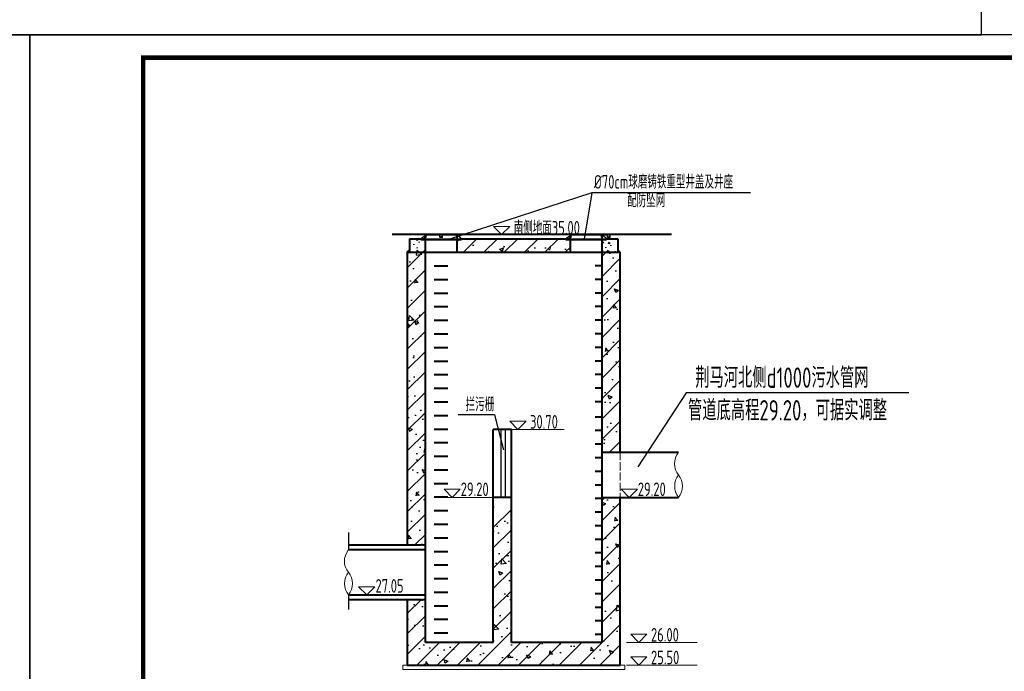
# Model space of a CAD drawing. Header units: millimetres. Extents: x 65530 to 130460, y -103607 to -18875.
# Tile 22 of 75: x 90396 to 92569, y -78464 to -77026. Entities that reach past the tile are written whole.
import ezdxf

# ---------------------------------------------------------------- set-up
doc = ezdxf.new("R2010")
doc.units = ezdxf.units.MM
doc.header["$LTSCALE"] = 0.5
doc.linetypes.add('ACAD_ISO02W100', pattern=[15, 12, -3])
for name, color, linetype, lineweight in [('LAYER3', 7, 'Continuous', 50), ('图层1', 2, 'ACAD_ISO02W100', 18), ('填充', 4, 'Continuous', 25), ('标注线', 4, 'Continuous', 13), ('粗线', 1, 'Continuous', 40), ('细实线', 7, 'Continuous', 25), ('细线', 3, 'Continuous', 25), ('轮廓', 1, 'Continuous', 40)]:
    doc.layers.add(name, color=color, linetype=linetype, lineweight=lineweight)
doc.styles.add('HzTxt', font='tssdeng.shx', dxfattribs={"width": 0.7, "bigfont": 'hztxt.shx'})
pattern_1 = [(45, (0, 7053.27), (-22.45064, 22.45064), [])]
pattern_2 = [(45, (92891.67, -77540.2586), (0.2245064, -0.2245064), [])]
pattern_3 = [(135, (90401.28964, -77540.2318), (-0.2245064, -0.2245064), [])]
pattern_4 = [(45, (92571.6688, -77540.2586), (0.2245064, -0.2245064), [])]
pattern_5 = [(135, (90081.28844, -77540.2318), (-0.2245064, -0.2245064), [])]

msp = doc.modelspace()

# ---------------------------------------------------------------- hatches: boundary and pattern name
at = {"layer": '填充'}
h = msp.add_hatch(dxfattribs=at)
h.set_pattern_fill('ANSI31', color=256, scale=10, style=0)
h.set_pattern_definition(pattern_1)
h.paths.add_polyline_path([(91371.48, -77509.41), (91371.48, -77511.41), (91361.48, -77511.41), (91361.48, -77539.41), (91611.48, -77539.41), (91611.48, -77511.41), (91601.48, -77511.41), (91601.48, -77509.41)])
h = msp.add_hatch(dxfattribs=at)
h.set_pattern_fill('ANSI31', color=256, scale=10, style=0)
h.set_pattern_definition(pattern_1)
h.paths.add_polyline_path([(91251.48, -77534.41), (91291.48, -77534.41), (91291.48, -78185.4), (91286.24, -78185.4), (91284.24, -78183.6), (91282.24, -78185.4), (91251.48, -78185.4)])
h.paths.add_polyline_path([(91681.48, -77534.41), (91721.48, -77534.41), (91721.48, -77969.24), (91681.48, -77985.32)])
h.paths.add_polyline_path([(91396.83, -78104.29), (91276.89, -78104.29), (91276.89, -78049.77), (91396.83, -78049.77)], flags=25)
h.paths.add_polyline_path([(91693.72, -77980.4), (91721.48, -77980.4), (91721.48, -77969.24)])
h.paths.add_polyline_path([(91721.48, -78080.4), (91681.48, -78080.4), (91681.48, -78400.4), (91481.48, -78400.4), (91481.48, -78100.4), (91441.48, -78100.4), (91441.48, -78400.4), (91291.48, -78400.4), (91291.48, -78305.4), (91286.24, -78305.4), (91284.24, -78307.2), (91282.24, -78305.4), (91251.48, -78305.4), (91251.48, -78450.4), (91721.48, -78450.4)])
at = {"layer": '标注线'}
h = msp.add_hatch(dxfattribs=at)
h.set_pattern_fill('AR-CONC', color=256, scale=0.2)
h.set_pattern_definition([(130, (126185.374, -80584.043), (-36.436934, -3.187817), [3.81, -41.91]), (185, (126185.374, -80584.043), (7.048684, 38.21137), [3.048, -33.528117]), (79.54856, (126182.338, -80584.31), (-29.38825, 35.02355), [3.238, -35.61805]), (133.8158, (126185.374, -80573.883), (-54.21581, -8.408466), [5.715, -62.865]), (83.36444, (126180.856, -80574.584), (-47.48083, 49.485225), [4.857005, -53.42712]), (188.81585, (126185.374, -80573.883), (-47.48083, 49.485225), [4.57199, -50.29195]), (159, (126180.294, -80576.423), (-30.322878, -20.45304), [3.81, -41.91]), (214, (126180.294, -80576.423), (-12.360406, 36.837593), [3.048, -33.528]), (108.54855, (126177.767, -80578.128), (-42.683284, 16.384554), [3.238, -35.617988]), (142.5, (126185.374, -80584.043), (-0.6177207, 16.911008), [0, -33.1216, 0, -34.036, 0, -33.655]), (172.5, (126185.374, -80584.043), (-13.3639325, 20.036115), [0, -19.4056, 0, -32.3596, 0, -12.827]), (212.5, (126196.703, -80584.043), (-27.118119, -1.145749), [0, -12.7, 0, -39.624, 0, -52.578]), (222.5, (126201.783, -80584.043), (-29.625836, 5.085298), [0, -16.51, 0, -26.3144, 0, -37.338])])
h.paths.add_polyline_path([(91293.1, -77532.39), (91293.1, -77507.39), (91268.1, -77507.39), (91268.1, -77509.39), (91258.1, -77509.39), (91258.1, -77532.39)])
h = msp.add_hatch(dxfattribs=at)
h.set_pattern_fill('AR-CONC', color=256, scale=0.2)
h.set_pattern_definition([(130, (126608.754, -80591.065), (-36.436934, -3.187817), [3.81, -41.91]), (185, (126608.754, -80591.065), (7.048684, 38.21137), [3.048, -33.528117]), (79.54856, (126605.718, -80591.33), (-29.38825, 35.02355), [3.238, -35.61805]), (133.8158, (126608.754, -80580.905), (-54.21581, -8.408466), [5.715, -62.865]), (83.36444, (126604.236, -80581.606), (-47.48083, 49.485225), [4.857005, -53.42712]), (188.81585, (126608.754, -80580.905), (-47.48083, 49.485225), [4.57199, -50.29195]), (159, (126603.674, -80583.445), (-30.322878, -20.45304), [3.81, -41.91]), (214, (126603.674, -80583.445), (-12.360406, 36.837593), [3.048, -33.528]), (108.54855, (126601.147, -80585.15), (-42.683284, 16.384554), [3.238, -35.617988]), (142.5, (126608.754, -80591.065), (-0.6177207, 16.911008), [0, -33.1216, 0, -34.036, 0, -33.655]), (172.5, (126608.754, -80591.065), (-13.3639325, 20.036115), [0, -19.4056, 0, -32.3596, 0, -12.827]), (212.5, (126620.083, -80591.065), (-27.118119, -1.145749), [0, -12.7, 0, -39.624, 0, -52.578]), (222.5, (126625.163, -80591.065), (-29.625836, 5.085298), [0, -16.51, 0, -26.3144, 0, -37.338])])
h.paths.add_polyline_path([(91716.48, -77539.41), (91716.48, -77514.41), (91691.48, -77514.41), (91691.48, -77516.41), (91681.48, -77516.41), (91681.48, -77539.41)])
at = {"layer": '细实线'}
h = msp.add_hatch(dxfattribs=at)
h.set_pattern_fill('AR-CONC', color=256, scale=0.5, style=0)
h.set_pattern_definition([(50, (0, 7053.27), (91.092334, -7.969543), [9.525, -104.775]), (355, (0, 7053.27), (-17.62141, 95.52832), [7.62, -83.82]), (100.451, (7.59, 7052.605), (73.47125, 87.558344), [8.095, -89.045]), (46.1842, (0, 7078.67), (135.53952, -21.02116), [14.2875, -157.1625]), (96.6356, (11.3, 7076.92), (118.70212, 123.71278), [12.1425, -133.5675]), (351.184, (0, 7078.67), (118.7023, 123.71256), [11.43, -125.73]), (21, (12.7, 7072.32), (75.80744, -51.13276), [9.525, -104.775]), (326, (12.7, 7072.32), (30.901014, 92.09398), [7.62, -83.82]), (71.4514, (19.02, 7068.06), (106.708245, 40.96143), [8.095, -89.045]), (37.5, (0, 7053.27), (1.544302, 42.2775194), [0, -82.804, 0, -85.09, 0, -84.1375]), (7.5, (0, 7053.27), (33.409831, 50.090287), [0, -48.514, 0, -80.899, 0, -32.0675]), (327.5, (-28.32, 7053.27), (67.795298, -2.864372), [0, -31.75, 0, -99.06, 0, -131.445]), (317.5, (-41.02, 7053.27), (74.06459, 12.713246), [0, -41.275, 0, -65.786, 0, -93.345])])
h.paths.add_polyline_path([(91611.48, -77539.41), (91611.48, -77511.41), (91601.48, -77511.41), (91601.48, -77509.41), (91371.48, -77509.41), (91371.48, -77511.41), (91361.48, -77511.41), (91361.48, -77539.41)])
h = msp.add_hatch(dxfattribs=at)
h.set_pattern_fill('AR-CONC', color=256, scale=0.5, style=0)
h.set_pattern_definition([(130, (179005.99, -11095.065), (-91.092334, -7.969543), [9.525, -104.775]), (185, (179005.99, -11095.065), (17.62141, 95.52832), [7.62, -83.82]), (79.549, (178998.4, -11095.73), (-73.47125, 87.558344), [8.095, -89.045]), (133.8158, (179005.99, -11069.66), (-135.53952, -21.02116), [14.2875, -157.1625]), (83.3644, (178994.7, -11071.42), (-118.70212, 123.71278), [12.1425, -133.5675]), (188.816, (179006, -11069.66), (-118.7023, 123.71256), [11.43, -125.73]), (159, (178993.29, -11076.015), (-75.80744, -51.13276), [9.525, -104.775]), (214, (178993.29, -11076.015), (-30.901014, 92.09398), [7.62, -83.82]), (108.5486, (178986.98, -11080.28), (-106.708245, 40.96143), [8.095, -89.045]), (142.5, (179005.993, -11095.065), (-1.544302, 42.277519), [0, -82.804, 0, -85.09, 0, -84.1375]), (172.5, (179005.993, -11095.065), (-33.409831, 50.090287), [0, -48.514, 0, -80.899, 0, -32.0675]), (212.5, (179034.314, -11095.065), (-67.795298, -2.864372), [0, -31.75, 0, -99.06, 0, -131.445]), (222.5, (179047.014, -11095.065), (-74.06459, 12.713246), [0, -41.275, 0, -65.786, 0, -93.345])])
h.paths.add_polyline_path([(91291.48, -78185.4), (91286.24, -78185.4), (91284.24, -78183.6), (91282.24, -78185.4), (91251.48, -78185.4), (91251.48, -77534.41), (91291.48, -77534.41)])
h.paths.add_polyline_path([(91721.48, -77969.24), (91681.48, -77985.32), (91681.48, -77534.41), (91721.48, -77534.41)])
h.paths.add_polyline_path([(91396.83, -78104.29), (91276.89, -78104.29), (91276.89, -78049.77), (91396.83, -78049.77)], flags=25)
h.paths.add_polyline_path([(91721.48, -78080.4), (91681.48, -78080.4), (91681.48, -78400.4), (91481.48, -78400.4), (91481.48, -78100.4), (91441.48, -78100.4), (91441.48, -78400.4), (91291.48, -78400.4), (91291.48, -78305.4), (91286.24, -78305.4), (91284.24, -78307.2), (91282.24, -78305.4), (91251.48, -78305.4), (91251.48, -78450.4), (91721.48, -78450.4)])
h.paths.add_polyline_path([(91693.72, -77980.4), (91721.48, -77980.4), (91721.48, -77969.24)])
at = {"layer": '细线', "linetype": 'Continuous', "lineweight": 25}
h = msp.add_hatch(dxfattribs=at)
h.set_pattern_fill('ANSI31', color=256, scale=0.1, angle=90, style=0)
h.set_pattern_definition(pattern_5)
h.paths.add_polyline_path([(91292.47, -77503.17), (91292.67, -77504.28), (91291.47, -77504.32), (91291.86, -77503.18), (91291.6, -77503.18), (91291.6, -77503.17), (91290.78, -77503.17), (91290.59, -77505.37), (91293.12, -77505.37), (91293.08, -77505.21)])
h.paths.add_polyline_path([(91291.55, -77500.42), (91290.81, -77500.4), (91290.87, -77503.17), (91291.6, -77503.17)])
h = msp.add_hatch(dxfattribs=at)
h.set_pattern_fill('ANSI31', color=256, scale=0.1, angle=90, style=0)
h.set_pattern_definition(pattern_4)
h.paths.add_polyline_path([(91360.48, -77503.2), (91360.28, -77504.31), (91361.49, -77504.35), (91361.1, -77503.21), (91361.35, -77503.21), (91361.35, -77503.2), (91362.18, -77503.2), (91362.37, -77505.4), (91359.84, -77505.4), (91359.87, -77505.24)])
h.paths.add_polyline_path([(91361.41, -77500.44), (91362.15, -77500.43), (91362.08, -77503.2), (91361.35, -77503.2)])
h = msp.add_hatch(dxfattribs=at)
h.set_pattern_fill('ANSI31', color=256, scale=0.1, angle=90, style=0)
h.set_pattern_definition(pattern_3)
h.paths.add_polyline_path([(91612.47, -77503.17), (91612.67, -77504.28), (91611.47, -77504.32), (91611.86, -77503.18), (91611.6, -77503.18), (91611.6, -77503.17), (91610.78, -77503.17), (91610.59, -77505.37), (91613.12, -77505.37), (91613.09, -77505.21)])
h.paths.add_polyline_path([(91611.55, -77500.42), (91610.81, -77500.4), (91610.87, -77503.17), (91611.6, -77503.17)])
h = msp.add_hatch(dxfattribs=at)
h.set_pattern_fill('ANSI31', color=256, scale=0.1, angle=90, style=0)
h.set_pattern_definition(pattern_2)
h.paths.add_polyline_path([(91680.49, -77503.2), (91680.29, -77504.31), (91681.49, -77504.35), (91681.1, -77503.21), (91681.35, -77503.21), (91681.35, -77503.2), (91682.18, -77503.2), (91682.37, -77505.4), (91679.84, -77505.4), (91679.87, -77505.24)])
h.paths.add_polyline_path([(91681.41, -77500.44), (91682.15, -77500.43), (91682.09, -77503.2), (91681.35, -77503.2)])
h = msp.add_hatch(dxfattribs=at)
h.set_pattern_fill('ANSI31', color=256, scale=0.1, angle=90, style=0)
h.set_pattern_definition(pattern_5)
h.paths.add_polyline_path([(91291.48, -77505.37), (91290.59, -77505.37), (91290.24, -77509.51), (91283.42, -77509.37), (91283.42, -77508.87), (91282.75, -77508.87), (91282.5, -77510.37), (91291, -77510.37)])
h = msp.add_hatch(dxfattribs=at)
h.set_pattern_fill('ANSI31', color=256, scale=0.1, angle=90, style=0)
h.set_pattern_definition(pattern_4)
h.paths.add_polyline_path([(91361.48, -77505.4), (91362.37, -77505.4), (91362.72, -77509.54), (91369.53, -77509.39), (91369.53, -77508.9), (91370.2, -77508.9), (91370.46, -77510.4), (91361.96, -77510.4)])
h = msp.add_hatch(dxfattribs=at)
h.set_pattern_fill('ANSI31', color=256, scale=0.1, angle=90, style=0)
h.set_pattern_definition(pattern_3)
h.paths.add_polyline_path([(91611.48, -77505.37), (91610.59, -77505.37), (91610.24, -77509.51), (91603.42, -77509.37), (91603.42, -77508.87), (91602.76, -77508.87), (91602.5, -77510.37), (91611, -77510.37)])
h = msp.add_hatch(dxfattribs=at)
h.set_pattern_fill('ANSI31', color=256, scale=0.1, angle=90, style=0)
h.set_pattern_definition(pattern_2)
h.paths.add_polyline_path([(91681.48, -77505.4), (91682.37, -77505.4), (91682.72, -77509.54), (91689.54, -77509.39), (91689.54, -77508.9), (91690.2, -77508.9), (91690.46, -77510.4), (91681.96, -77510.4)])

# ---------------------------------------------------------------- linework, layer by layer
at = {"color": 4}
msp.add_line((91443.91, -77898.33), (91463.73, -77975.13), dxfattribs=at)
for p, q in [((91457.74, -77930.4), (91457.74, -78080.4)), ((91467.74, -77930.4), (91467.74, -78080.4))]:
    msp.add_line(p, q)
at = {"color": 0}
msp.add_lwpolyline([(86218.76, -77059.87), (92518.76, -77059.87), (92518.76, -72604.87), (86218.76, -72604.87)], close=True, dxfattribs=at)
for points in [[(86218.76, -80029.87), (90418.76, -80029.87), (90418.76, -77059.87), (86218.76, -77059.87)], [(90418.76, -80029.87), (94618.76, -80029.87), (94618.76, -77059.87), (90418.76, -77059.87)]]:
    msp.add_lwpolyline(points, close=True)
at = {"const_width": 10}
msp.add_lwpolyline([(90668.76, -77109.87), (94568.76, -77109.87), (94568.76, -79979.87), (90668.76, -79979.87), (90668.76, -77109.87)], dxfattribs=at)
at = {"layer": 'LAYER3', "color": 7, "lineweight": 50}
for p, q in [((91601.48, -77509.41), (91601.48, -77511.41)), ((91691.48, -77509.41), (91691.48, -77511.41))]:
    msp.add_line(p, q, dxfattribs=at)
at = {"layer": '图层1', "ltscale": 3}
msp.add_line((91721.48, -77980.4), (91721.48, -78080.4), dxfattribs=at)
at = {"layer": '标注线'}
for p, q in [((91305.77, -77500.4), (91305.98, -77500.85)), ((91610.81, -77500.4), (91610.81, -77500.4)), ((91682.15, -77500.43), (91682.15, -77500.4)), ((91481.48, -77930.4), (91598.13, -77930.4)), ((91441.48, -78080.4), (91323.67, -78080.4)), ((91842.71, -78080.4), (91705.63, -78080.4)), ((91891.14, -78400.4), (91735.63, -78400.4)), ((91241.48, -78460.4), (91241.48, -78450.4)), ((91241.48, -78450.4), (91251.48, -78450.4)), ((91241.48, -78460.4), (91731.48, -78460.4)), ((91721.48, -78450.4), (91731.48, -78450.4)), ((91731.48, -78460.4), (91731.48, -78450.4)), ((91891.14, -78450.4), (91735.63, -78450.4))]:
    msp.add_line(p, q, dxfattribs=at)
for points in [[(91459.72, -77500.37), (91477.68, -77482.41), (91441.77, -77482.41)], [(91495.71, -77930.4), (91513.66, -77912.44), (91477.75, -77912.44)], [(91350.6, -78080.4), (91368.56, -78062.44), (91332.65, -78062.44)], [(91741.36, -78080.4), (91759.32, -78062.44), (91723.4, -78062.44)], [(91162.17, -78295.4), (91180.13, -78277.44), (91144.22, -78277.44)], [(91762.56, -78400.4), (91780.52, -78382.44), (91744.61, -78382.44)], [(91762.56, -78450.4), (91780.52, -78432.44), (91744.61, -78432.44)]]:
    msp.add_lwpolyline(points, close=True, dxfattribs=at)
at = {"layer": '标注线', "extrusion": (0, 0, -1)}
for centre, major_axis, ratio, start_param, end_param in [((91887.39, -78000.43), (41.42, 24.25), 0.8461921, 2.9670941, 4.2360376), ((91887.39, -78055.4), (45.74, 0), 0.9408152, 2.5217331, 3.7614522), ((91159.06, -78215.43), (-41.42, -24.25), 0.8461921, -0.1744986, 1.0944449), ((91159.06, -78270.4), (-45.74, 0), 0.9408152, -0.6198596, 0.6198596)]:
    msp.add_ellipse(centre, major_axis=major_axis, ratio=ratio, start_param=start_param, end_param=end_param, dxfattribs=at)
at = {"layer": '标注线'}
for centre, major_axis, start_param, end_param in [((91812.92, -78055.4), (-45.74, 0), 2.5217331, 3.7614522), ((91084.59, -78270.4), (45.74, 0), -0.6198596, 0.6198596)]:
    msp.add_ellipse(centre, major_axis=major_axis, ratio=0.9408152, start_param=start_param, end_param=end_param, dxfattribs=at)
at = {"layer": '粗线'}
for p, q in [((91834.3, -77500.37), (91218.26, -77500.37)), ((91256.48, -77509.41), (91281.48, -77509.41)), ((91256.48, -77509.41), (91256.48, -77539.41)), ((91281.48, -77509.41), (91281.48, -77511.41)), ((91281.48, -77511.41), (91371.48, -77511.41)), ((91291.48, -77539.41), (91291.48, -77511.41)), ((91361.48, -77539.41), (91361.48, -77511.41)), ((91371.48, -77509.41), (91601.48, -77509.41)), ((91371.48, -77509.41), (91371.48, -77511.41)), ((91601.48, -77511.41), (91691.48, -77511.41)), ((91611.48, -77539.41), (91611.48, -77511.41)), ((91681.48, -77539.41), (91681.48, -77511.41)), ((91691.48, -77509.41), (91716.48, -77509.41)), ((91716.48, -77509.41), (91716.48, -77539.41)), ((91251.48, -77539.41), (91256.48, -77534.41)), ((91251.48, -77539.41), (91721.48, -77539.41)), ((91251.48, -77539.41), (91251.48, -78185.4)), ((91291.48, -78400.4), (91291.48, -77539.41)), ((91681.48, -78400.4), (91681.48, -77539.41)), ((91721.48, -77539.41), (91716.48, -77534.41)), ((91721.48, -77980.4), (91721.48, -77539.41)), ((91311.15, -77569.41), (91341.15, -77569.41)), ((91681.48, -77569.41), (91666.48, -77569.41)), ((91311.15, -77599.41), (91341.15, -77599.41)), ((91681.48, -77599.41), (91666.48, -77599.41)), ((91311.15, -77629.41), (91341.15, -77629.41)), ((91681.48, -77629.41), (91666.48, -77629.41)), ((91311.15, -77659.41), (91341.15, -77659.41)), ((91681.48, -77659.41), (91666.48, -77659.41)), ((91311.15, -77689.41), (91341.15, -77689.41)), ((91681.48, -77689.41), (91666.48, -77689.41)), ((91311.15, -77719.41), (91341.15, -77719.41)), ((91681.48, -77719.41), (91666.48, -77719.41)), ((91311.15, -77749.41), (91341.15, -77749.41)), ((91681.48, -77749.41), (91666.48, -77749.41)), ((91311.15, -77779.41), (91341.15, -77779.41)), ((91681.48, -77779.41), (91666.48, -77779.41)), ((91311.15, -77809.41), (91341.15, -77809.41)), ((91681.48, -77809.41), (91666.48, -77809.41)), ((91311.15, -77839.41), (91341.15, -77839.41)), ((91681.48, -77839.41), (91666.48, -77839.41)), ((91311.15, -77869.41), (91341.15, -77869.41)), ((91681.48, -77869.41), (91666.48, -77869.41)), ((91311.15, -77899.41), (91341.15, -77899.41)), ((91681.48, -77903), (91666.48, -77903)), ((91311.15, -77929.41), (91341.15, -77929.41)), ((91441.48, -78400.4), (91441.48, -77930.4)), ((91481.48, -77930.4), (91441.48, -77930.4)), ((91481.48, -78400.4), (91481.48, -77930.4)), ((91681.48, -77933), (91666.48, -77933)), ((91311.15, -77959.41), (91341.15, -77959.41)), ((91681.48, -77963), (91666.48, -77963)), ((91681.48, -77980.4), (91850.16, -77980.4)), ((91311.15, -77989.41), (91341.15, -77989.41)), ((91681.48, -77993), (91666.48, -77993)), ((91311.15, -78019.41), (91341.15, -78019.41)), ((91681.48, -78023), (91666.48, -78023)), ((91311.15, -78049.41), (91341.15, -78049.41)), ((91681.48, -78053), (91666.48, -78053)), ((91311.15, -78079.41), (91341.15, -78079.41)), ((91481.48, -78080.4), (91441.48, -78080.4)), ((91681.48, -78083), (91666.48, -78083)), ((91681.48, -78080.4), (91850.16, -78080.4)), ((91721.48, -78450.4), (91721.48, -78080.4)), ((91311.15, -78109.41), (91341.15, -78109.41)), ((91681.48, -78113), (91666.48, -78113)), ((91311.15, -78139.41), (91341.15, -78139.41)), ((91681.48, -78143), (91666.48, -78143)), ((91311.15, -78169.41), (91341.15, -78169.41)), ((91681.48, -78173), (91666.48, -78173)), ((91311.15, -78199.41), (91341.15, -78199.41)), ((91681.48, -78203), (91666.48, -78203)), ((91311.15, -78229.41), (91341.15, -78229.41)), ((91681.48, -78233), (91666.48, -78233)), ((91311.15, -78259.41), (91341.15, -78259.41)), ((91681.48, -78263), (91666.48, -78263)), ((91251.48, -78305.4), (91251.48, -78450.4)), ((91311.15, -78289.41), (91341.15, -78289.41)), ((91681.48, -78293), (91666.48, -78293)), ((91311.15, -78319.41), (91341.15, -78319.41)), ((91681.48, -78323), (91666.48, -78323)), ((91311.15, -78349.41), (91341.15, -78349.41)), ((91681.48, -78353), (91666.48, -78353)), ((91311.15, -78379.41), (91341.15, -78379.41)), ((91681.48, -78383), (91666.48, -78383)), ((91441.48, -78400.4), (91291.48, -78400.4)), ((91681.48, -78400.4), (91481.48, -78400.4)), ((91251.48, -78450.4), (91721.48, -78450.4))]:
    msp.add_line(p, q, dxfattribs=at)
at = {"layer": '细实线'}
for p, q in [((91658.81, -77407.95), (91342.41, -77511.41)), ((91658.81, -77407.95), (91641.72, -77510.41)), ((92009.24, -77407.95), (91658.81, -77407.95)), ((91866.88, -77849.28), (91760.51, -78012.96)), ((92358.56, -77849.28), (91866.88, -77849.28)), ((91443.91, -77898.33), (91363.72, -77898.33)), ((91121.83, -78157.54), (91121.83, -78195.4)), ((91121.83, -78295.4), (91121.83, -78327.9))]:
    msp.add_line(p, q, dxfattribs=at)
at = {"layer": '细线', "linetype": 'Continuous', "lineweight": 25}
for p, q in [((91282.83, -77508.39), (91287.27, -77504.5)), ((91287.27, -77504.5), (91290.87, -77503.13)), ((91290.24, -77509.51), (91290.78, -77503.17)), ((91290.76, -77500.4), (91361.35, -77500.4)), ((91290.76, -77501.1), (91323.24, -77501.1)), ((91290.81, -77503.2), (91290.81, -77500.4)), ((91290.81, -77500.4), (91291.61, -77500.42)), ((91290.87, -77503.13), (91290.81, -77500.4)), ((91290.81, -77500.4), (91291.55, -77500.42)), ((91291.47, -77504.32), (91291.87, -77503.14)), ((91291.47, -77504.32), (91292.67, -77504.28)), ((91291.55, -77500.42), (91291.6, -77503.18)), ((91291.6, -77503.18), (91292.47, -77503.17)), ((91291.61, -77500.42), (91291.61, -77500.82)), ((91291.61, -77500.42), (91291.61, -77500.82)), ((91292.67, -77504.28), (91292.47, -77503.14)), ((91292.47, -77503.17), (91293.26, -77505.82)), ((91348.13, -77500.69), (91305.91, -77500.7)), ((91306.13, -77500.69), (91306.13, -77500.43)), ((91308.13, -77500.69), (91308.13, -77500.43)), ((91310.13, -77500.69), (91310.13, -77500.43)), ((91312.13, -77500.69), (91312.13, -77500.43)), ((91314.13, -77500.69), (91314.13, -77500.43)), ((91316.13, -77500.69), (91316.13, -77500.43)), ((91318.13, -77500.69), (91318.13, -77500.43)), ((91320.13, -77500.69), (91320.13, -77500.43)), ((91322.13, -77500.69), (91322.13, -77500.43)), ((91323.39, -77506.38), (91323.44, -77501.3)), ((91328.95, -77500.7), (91324.05, -77500.7)), ((91324.13, -77500.69), (91324.13, -77500.43)), ((91324.23, -77505.58), (91324.25, -77500.9)), ((91326.13, -77500.69), (91326.13, -77500.43)), ((91328.13, -77500.69), (91328.13, -77500.43)), ((91328.73, -77505.58), (91328.75, -77500.9)), ((91329.4, -77506.39), (91329.54, -77501.29)), ((91329.74, -77501.1), (91361.35, -77501.1)), ((91330.13, -77500.69), (91330.13, -77500.43)), ((91332.13, -77500.69), (91332.13, -77500.43)), ((91334.13, -77500.69), (91334.13, -77500.43)), ((91336.13, -77500.69), (91336.13, -77500.43)), ((91338.13, -77500.69), (91338.13, -77500.43)), ((91340.13, -77500.69), (91340.13, -77500.43)), ((91342.13, -77500.69), (91342.13, -77500.43)), ((91344.13, -77500.69), (91344.13, -77500.43)), ((91346.13, -77500.69), (91346.13, -77500.43)), ((91348.13, -77500.69), (91348.13, -77500.43)), ((91360.48, -77503.2), (91359.69, -77505.84)), ((91360.29, -77504.3), (91360.49, -77503.17)), ((91361.49, -77504.35), (91360.29, -77504.31)), ((91361.35, -77503.21), (91360.48, -77503.2)), ((91361.49, -77504.35), (91361.08, -77503.17)), ((91362.15, -77500.43), (91361.35, -77500.44)), ((91361.41, -77500.45), (91361.35, -77503.21)), ((91362.15, -77500.43), (91361.41, -77500.44)), ((91362.09, -77503.16), (91362.15, -77500.43)), ((91365.69, -77504.52), (91362.09, -77503.16)), ((91362.14, -77503.23), (91362.15, -77500.43)), ((91362.72, -77509.54), (91362.18, -77503.2)), ((91370.12, -77508.42), (91365.69, -77504.52)), ((91602.83, -77508.39), (91607.27, -77504.5)), ((91607.27, -77504.5), (91610.87, -77503.13)), ((91610.24, -77509.51), (91610.78, -77503.17)), ((91610.76, -77501.1), (91693.25, -77501.1)), ((91610.81, -77500.31), (91681.35, -77500.4)), ((91610.82, -77503.2), (91610.81, -77500.4)), ((91610.81, -77500.4), (91611.61, -77500.42)), ((91610.87, -77503.13), (91610.81, -77500.4)), ((91610.81, -77500.4), (91611.55, -77500.42)), ((91668.13, -77500.69), (91610.81, -77500.7)), ((91611.47, -77504.32), (91611.88, -77503.14)), ((91611.47, -77504.32), (91612.67, -77504.28)), ((91611.55, -77500.42), (91611.6, -77503.18)), ((91611.6, -77503.18), (91612.47, -77503.17)), ((91611.61, -77500.42), (91611.61, -77500.82)), ((91611.61, -77500.42), (91611.61, -77500.82)), ((91612.67, -77504.28), (91612.47, -77503.14)), ((91612.47, -77503.17), (91613.26, -77505.82)), ((91626.13, -77500.69), (91626.13, -77500.43)), ((91649.74, -77501.1), (91681.35, -77501.1)), ((91654.13, -77500.69), (91654.13, -77500.43)), ((91656.13, -77500.69), (91656.13, -77500.43)), ((91658.13, -77500.69), (91658.13, -77500.43)), ((91660.13, -77500.69), (91660.13, -77500.43)), ((91662.13, -77500.69), (91662.13, -77500.43)), ((91664.13, -77500.69), (91664.13, -77500.43)), ((91666.13, -77500.69), (91666.13, -77500.43)), ((91668.13, -77500.69), (91668.13, -77500.43)), ((91678.13, -77500.69), (91678.13, -77500.43)), ((91680.49, -77503.2), (91679.69, -77505.84)), ((91680.13, -77500.69), (91680.13, -77500.43)), ((91680.29, -77504.3), (91680.49, -77503.17)), ((91681.49, -77504.35), (91680.29, -77504.31)), ((91681.35, -77503.21), (91680.49, -77503.2)), ((91681.49, -77504.35), (91681.08, -77503.17)), ((91682.15, -77500.43), (91681.35, -77500.44)), ((91681.41, -77500.45), (91681.35, -77503.21)), ((91682.15, -77500.43), (91681.41, -77500.44)), ((91682.09, -77503.16), (91682.15, -77500.43)), ((91685.69, -77504.52), (91682.09, -77503.16)), ((91682.13, -77500.69), (91682.13, -77500.43)), ((91682.14, -77503.23), (91682.15, -77500.43)), ((91682.72, -77509.54), (91682.18, -77503.2)), ((91684.13, -77500.69), (91684.13, -77500.43)), ((91690.13, -77508.42), (91685.69, -77504.52)), ((91686.13, -77500.69), (91686.13, -77500.43)), ((91688.13, -77500.69), (91688.13, -77500.43)), ((91690.13, -77500.69), (91690.13, -77500.43)), ((91692.13, -77500.69), (91692.13, -77500.43)), ((91693.4, -77506.38), (91693.45, -77501.3)), ((91698.95, -77500.7), (91694.05, -77500.7)), ((91694.13, -77500.69), (91694.13, -77500.43)), ((91694.23, -77505.58), (91694.25, -77500.9)), ((91696.13, -77500.69), (91696.13, -77500.43)), ((91698.13, -77500.69), (91698.13, -77500.43)), ((91698.73, -77505.58), (91698.75, -77500.9)), ((91699.4, -77506.39), (91699.54, -77501.29)), ((91700.13, -77500.69), (91700.13, -77500.43)), ((91702.13, -77500.69), (91702.13, -77500.43)), ((91282.5, -77510.37), (91282.84, -77508.37)), ((91282.5, -77510.37), (91290.99, -77510.37)), ((91282.75, -77508.87), (91283.42, -77508.87)), ((91283.42, -77509.37), (91283.42, -77508.87)), ((91290.24, -77509.51), (91283.42, -77509.37)), ((91290.26, -77509.45), (91290.68, -77505.45)), ((91290.99, -77510.42), (91291.48, -77505.37)), ((91291.48, -77505.37), (91290.99, -77510.42)), ((91293.26, -77505.82), (91291.48, -77505.37)), ((91293.26, -77505.82), (91293.11, -77505.34)), ((91329.2, -77506.58), (91323.59, -77506.58)), ((91328.73, -77506.58), (91324.26, -77506.58)), ((91328.53, -77505.78), (91324.43, -77505.78)), ((91359.69, -77505.84), (91359.85, -77505.37)), ((91359.69, -77505.84), (91361.48, -77505.4)), ((91361.96, -77510.44), (91361.48, -77505.4)), ((91361.48, -77505.4), (91361.96, -77510.44)), ((91370.46, -77510.4), (91361.96, -77510.4)), ((91362.7, -77509.47), (91362.28, -77505.47)), ((91362.72, -77509.54), (91369.53, -77509.39)), ((91369.53, -77509.39), (91369.53, -77508.9)), ((91370.2, -77508.9), (91369.53, -77508.9)), ((91370.46, -77510.4), (91370.12, -77508.4)), ((91602.5, -77510.37), (91602.84, -77508.37)), ((91602.5, -77510.37), (91611, -77510.37)), ((91602.76, -77508.87), (91603.42, -77508.87)), ((91603.42, -77509.37), (91603.42, -77508.87)), ((91610.24, -77509.51), (91603.42, -77509.37)), ((91610.26, -77509.45), (91610.68, -77505.45)), ((91611, -77510.42), (91611.48, -77505.37)), ((91611.48, -77505.37), (91611, -77510.42)), ((91613.26, -77505.82), (91611.48, -77505.37)), ((91613.26, -77505.82), (91613.11, -77505.34)), ((91679.69, -77505.84), (91679.85, -77505.37)), ((91679.69, -77505.84), (91681.48, -77505.4)), ((91681.96, -77510.44), (91681.48, -77505.4)), ((91681.48, -77505.4), (91681.96, -77510.44)), ((91690.46, -77510.4), (91681.96, -77510.4)), ((91682.7, -77509.47), (91682.28, -77505.47)), ((91682.72, -77509.54), (91689.54, -77509.39)), ((91689.54, -77509.39), (91689.54, -77508.9)), ((91690.2, -77508.9), (91689.54, -77508.9)), ((91690.46, -77510.4), (91690.12, -77508.4)), ((91699.2, -77506.58), (91693.6, -77506.58)), ((91698.73, -77506.58), (91694.26, -77506.58)), ((91698.53, -77505.78), (91694.43, -77505.78))]:
    msp.add_line(p, q, dxfattribs=at)
at = {"layer": '细线'}
for p, q in [((91361.96, -77510.4), (91290.99, -77510.42)), ((91681.96, -77510.4), (91601.48, -77510.42))]:
    msp.add_line(p, q, dxfattribs=at)
at = {"layer": '细线', "linetype": 'Continuous', "lineweight": 25}
for centre, start, end in [((91323.24, -77501.3), 359.43181, 90), ((91324.05, -77500.9), 359.75451, 90), ((91328.95, -77500.9), 90, 179.75451), ((91329.74, -77501.3), 90, 178.4346), ((91693.25, -77501.3), 359.43181, 90), ((91694.05, -77500.9), 359.75451, 90), ((91698.95, -77500.9), 90, 179.75451), ((91699.74, -77501.3), 90, 178.4346), ((91323.59, -77506.38), 179.43181, 270), ((91324.43, -77505.58), 179.75451, 270), ((91328.53, -77505.58), 270, 359.75451), ((91329.2, -77506.38), 270, 358.4346), ((91693.6, -77506.38), 179.43181, 270), ((91694.43, -77505.58), 179.75451, 270), ((91698.53, -77505.58), 270, 359.75451), ((91699.2, -77506.38), 270, 358.4346)]:
    msp.add_arc(centre, 0.2, start, end, dxfattribs=at)
at = {"layer": '轮廓'}
for p, q in [((91121.83, -78185.4), (91282.24, -78185.4)), ((91121.83, -78195.4), (91291.24, -78195.4)), ((91283.24, -78184.5), (91282.24, -78185.4)), ((91283.24, -78184.5), (91285.24, -78184.5)), ((91285.24, -78184.5), (91286.24, -78185.4)), ((91286.24, -78185.4), (91291.24, -78185.4)), ((91291.24, -78185.4), (91291.24, -78305.4)), ((91121.83, -78295.4), (91291.24, -78295.4)), ((91121.83, -78305.4), (91282.24, -78305.4)), ((91283.24, -78306.3), (91282.24, -78305.4)), ((91283.24, -78306.3), (91285.24, -78306.3)), ((91285.24, -78306.3), (91286.24, -78305.4)), ((91286.24, -78305.4), (91291.24, -78305.4))]:
    msp.add_line(p, q, dxfattribs=at)

# ---------------------------------------------------------------- texts
at = {"layer": '标注线', "style": 'HzTxt', "width": 0.7}
for s, height, p in [('%%C70cm球磨铸铁重型井盖及井座', 30, (91663.6, -77399)), ('配防坠网', 30, (91736.87, -77439.99)), ('南侧地面35.00', 30, (91486.52, -77500.37)), ('荆马河北侧d1000污水管网', 45, (91886.99, -77838.59)), ('拦污栅', 30, (91380.5, -77890.19)), ('管道底高程29.20，可据实调整', 45, (91871.16, -77910.64)), ('30.70', 30, (91522.51, -77928.61)), ('29.20', 30, (91369.5, -78077.42)), ('29.20', 30, (91760.26, -78077.42)), ('27.05', 30, (91181.5, -78290.64)), ('26.00', 30, (91789.36, -78398.61)), ('25.50', 30, (91789.36, -78448.61))]:
    msp.add_text(s, height=height, dxfattribs=at).set_placement(p)

doc.saveas('drawing.dxf')
